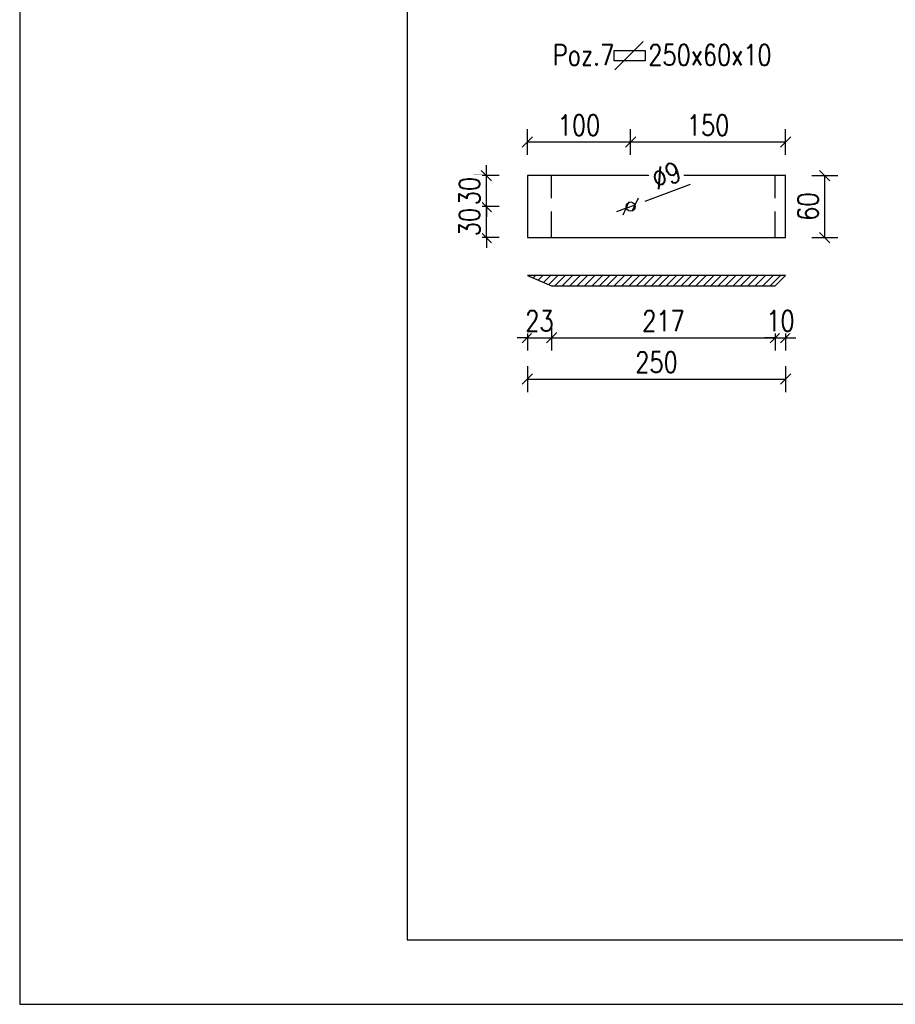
# Model space of a CAD drawing. Header units: millimetres. Extents: x 0 to 1625, y 0 to 742.
# Tile 1 of 24: x 0 to 170, y 0 to 191. Entities that reach past the tile are written whole.
import ezdxf

# ---------------------------------------------------------------- set-up
doc = ezdxf.new("R2010")
doc.units = ezdxf.units.MM
doc.linetypes.add('HIDDEN', pattern=[9.525, 6.35, -3.175])
for name, color, linetype in [('!PB_Ramka', 7, 'Continuous'), ('e-cad_opisy', 8, 'Continuous'), ('e-cad_stal_kontur', 3, 'Continuous'), ('e-cad_stal_wypelnienia', 253, 'Continuous'), ('e-cad_ukryte', 1, 'HIDDEN'), ('e-cad_wymiary', 1, 'Continuous'), ('opis prętów X', 185, 'Continuous'), ('UWAGI', 11, 'Continuous')]:
    doc.layers.add(name, color=color, linetype=linetype)
doc.styles.add('e-cad_1', font='simplex.shx', dxfattribs={"width": 0.8})
doc.styles.add('ROMANS', font='simplex.shx', dxfattribs={"width": 0.8})
doc.dimstyles.new('e-cad_1_20_[cm]', dxfattribs={"dimscale": 2, "dimtxt": 2, "dimasz": 1, "dimexe": 1.25, "dimexo": 0.625, "dimtad": 1, "dimdec": 0, "dimlfac": 10, "dimrnd": 0.1, "dimzin": 1, "dimtxsty": 'e-cad_1', "dimblk": 'OBLIQUE', "dimcen": 2.5, "dimclrd": 8, "dimclre": 8, "dimclrt": 1, "dimadec": 0, "dimazin": 0, "dimtfac": 1, "dimtix": 1, "dimtmove": 1, "dimatfit": 3, "dimldrblk": 'OBLIQUE', "dimfxl": 1.25, "dimfxlon": 1, "dimtfill": 1, "dimarcsym": 0})

# ---------------------------------------------------------------- blocks, each defined once
blk = doc.blocks.new('_Oblique')
at = {"color": 0, "linetype": 'ByBlock', "lineweight": -2}
blk.add_line((-0.5, -0.5), (0.5, 0.5), dxfattribs=at)
blk = doc.blocks.new('*D75')
at = {"layer": 'Defpoints', "color": 0, "ltscale": 0.8}
for p in [(98.28, 141.06), (102.96, 139.06), (102.96, 129.02)]:
    blk.add_point(p, dxfattribs=at)
at = {"layer": 'e-cad_wymiary', "color": 8, "lineweight": -2, "ltscale": 0.8}
for p, q in [((98.28, 131.52), (98.28, 126.52)), ((102.96, 131.52), (102.96, 126.52)), ((98.28, 129.02), (96.28, 129.02)), ((98.28, 129.02), (102.96, 129.02)), ((102.96, 129.02), (104.96, 129.02))]:
    blk.add_line(p, q, dxfattribs=at)
at = {"layer": 'e-cad_wymiary', "color": 8, "lineweight": -2, "ltscale": 0.8, "xscale": 2, "yscale": 2, "zscale": 2}
blk.add_blockref('_Oblique', (98.28, 129.02), dxfattribs=at)
at = {"layer": 'e-cad_wymiary', "color": 8, "lineweight": -2, "ltscale": 0.8, "xscale": 2, "yscale": 2, "zscale": 2, "rotation": 180}
blk.add_blockref('_Oblique', (102.96, 129.02), dxfattribs=at)
at = {"layer": 'e-cad_wymiary', "color": 1, "ltscale": 0.8, "insert": (100.62, 132.27), "char_height": 4, "attachment_point": 5, "style": 'e-cad_1', "bg_fill": 3, "box_fill_scale": 1.1, "bg_fill_color": 257, "bg_fill_transparency": 0}
blk.add_mtext('23', dxfattribs=at)
blk = doc.blocks.new('*D76')
at = {"layer": 'Defpoints', "color": 0, "ltscale": 0.8}
for p in [(102.96, 139.06), (146.28, 139.06), (146.28, 129.02)]:
    blk.add_point(p, dxfattribs=at)
at = {"layer": 'e-cad_wymiary', "color": 8, "lineweight": -2, "ltscale": 0.8}
for p, q in [((102.96, 131.52), (102.96, 126.52)), ((146.28, 131.52), (146.28, 126.52)), ((102.96, 129.02), (146.28, 129.02))]:
    blk.add_line(p, q, dxfattribs=at)
at = {"layer": 'e-cad_wymiary', "color": 8, "lineweight": -2, "ltscale": 0.8, "xscale": 2, "yscale": 2, "zscale": 2, "rotation": 180}
blk.add_blockref('_Oblique', (102.96, 129.02), dxfattribs=at)
at = {"layer": 'e-cad_wymiary', "color": 8, "lineweight": -2, "ltscale": 0.8, "xscale": 2, "yscale": 2, "zscale": 2}
blk.add_blockref('_Oblique', (146.28, 129.02), dxfattribs=at)
at = {"layer": 'e-cad_wymiary', "color": 1, "ltscale": 0.8, "insert": (124.62, 132.27), "char_height": 4, "attachment_point": 5, "style": 'e-cad_1', "bg_fill": 3, "box_fill_scale": 1.1, "bg_fill_color": 257, "bg_fill_transparency": 0}
blk.add_mtext('217', dxfattribs=at)
blk = doc.blocks.new('*D77')
at = {"layer": 'Defpoints', "color": 0, "ltscale": 0.8}
for p in [(148.28, 141.06), (146.28, 139.06), (148.28, 129.02)]:
    blk.add_point(p, dxfattribs=at)
at = {"layer": 'e-cad_wymiary', "color": 8, "lineweight": -2, "ltscale": 0.8}
for p, q in [((146.28, 131.52), (146.28, 126.52)), ((148.28, 131.52), (148.28, 126.52)), ((146.28, 129.02), (144.28, 129.02)), ((146.28, 129.02), (148.28, 129.02)), ((148.28, 129.02), (150.28, 129.02))]:
    blk.add_line(p, q, dxfattribs=at)
at = {"layer": 'e-cad_wymiary', "color": 8, "lineweight": -2, "ltscale": 0.8, "xscale": 2, "yscale": 2, "zscale": 2}
blk.add_blockref('_Oblique', (146.28, 129.02), dxfattribs=at)
at = {"layer": 'e-cad_wymiary', "color": 8, "lineweight": -2, "ltscale": 0.8, "xscale": 2, "yscale": 2, "zscale": 2, "rotation": 180}
blk.add_blockref('_Oblique', (148.28, 129.02), dxfattribs=at)
at = {"layer": 'e-cad_wymiary', "color": 1, "ltscale": 0.8, "insert": (147.28, 132.27), "char_height": 4, "attachment_point": 5, "style": 'e-cad_1', "bg_fill": 3, "box_fill_scale": 1.1, "bg_fill_color": 257, "bg_fill_transparency": 0}
blk.add_mtext('10', dxfattribs=at)
blk = doc.blocks.new('*D78')
at = {"layer": 'Defpoints', "color": 0, "ltscale": 0.8}
for p in [(98.28, 148.39), (148.28, 141.06), (148.28, 121.01)]:
    blk.add_point(p, dxfattribs=at)
at = {"layer": 'e-cad_wymiary', "color": 8, "lineweight": -2, "ltscale": 0.8}
for p, q in [((98.28, 123.51), (98.28, 118.51)), ((148.28, 123.51), (148.28, 118.51)), ((98.28, 121.01), (148.28, 121.01))]:
    blk.add_line(p, q, dxfattribs=at)
at = {"layer": 'e-cad_wymiary', "color": 8, "lineweight": -2, "ltscale": 0.8, "xscale": 2, "yscale": 2, "zscale": 2, "rotation": 180}
blk.add_blockref('_Oblique', (98.28, 121.01), dxfattribs=at)
at = {"layer": 'e-cad_wymiary', "color": 8, "lineweight": -2, "ltscale": 0.8, "xscale": 2, "yscale": 2, "zscale": 2}
blk.add_blockref('_Oblique', (148.28, 121.01), dxfattribs=at)
at = {"layer": 'e-cad_wymiary', "color": 1, "ltscale": 0.8, "insert": (123.28, 124.26), "char_height": 4, "attachment_point": 5, "style": 'e-cad_1', "bg_fill": 3, "box_fill_scale": 1.1, "bg_fill_color": 257, "bg_fill_transparency": 0}
blk.add_mtext('250', dxfattribs=at)
blk = doc.blocks.new('*D79')
at = {"layer": 'Defpoints', "color": 0, "ltscale": 0.8}
for p in [(146.01, 160.39), (155.86, 160.39), (146.01, 148.39)]:
    blk.add_point(p, dxfattribs=at)
at = {"layer": 'e-cad_wymiary', "color": 8, "lineweight": -2, "ltscale": 0.8}
for p, q in [((153.36, 160.39), (158.36, 160.39)), ((155.86, 148.39), (155.86, 160.39)), ((153.36, 148.39), (158.36, 148.39))]:
    blk.add_line(p, q, dxfattribs=at)
at = {"layer": 'e-cad_wymiary', "color": 8, "lineweight": -2, "ltscale": 0.8, "xscale": 2, "yscale": 2, "zscale": 2}
for p, rotation in [((155.86, 160.39), 90), ((155.86, 148.39), 270)]:
    blk.add_blockref('_Oblique', p, dxfattribs=dict(at, rotation=rotation))
at = {"layer": 'e-cad_wymiary', "color": 1, "ltscale": 0.8, "insert": (152.61, 154.39), "char_height": 4, "attachment_point": 5, "rotation": 90, "style": 'e-cad_1', "bg_fill": 3, "box_fill_scale": 1.1, "bg_fill_color": 257, "bg_fill_transparency": 0}
blk.add_mtext('60', dxfattribs=at)
blk = doc.blocks.new('*D111')
at = {"layer": 'Defpoints', "color": 0, "ltscale": 0.8}
for p in [(119.12, 154.71), (117.43, 154.08)]:
    blk.add_point(p, dxfattribs=at)
at = {"layer": 'e-cad_stal_kontur', "color": 8, "lineweight": -2, "ltscale": 0.005}
for p, q in [((129.77, 158.7), (120.99, 155.41)), ((117.43, 154.08), (119.12, 154.71)), ((117.43, 154.08), (115.56, 153.37))]:
    blk.add_line(p, q, dxfattribs=at)
at = {"layer": 'e-cad_stal_kontur', "color": 8, "lineweight": -2, "ltscale": 0.8, "xscale": 2, "yscale": 2, "zscale": 2}
for p, rotation in [((117.43, 154.08), 20.5277958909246), ((119.12, 154.71), 200.5277958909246)]:
    blk.add_blockref('_Oblique', p, dxfattribs=dict(at, rotation=rotation))
at = {"layer": 'e-cad_stal_kontur', "color": 1, "ltscale": 0.8, "insert": (125.18, 160.45), "char_height": 4, "attachment_point": 5, "rotation": 20.5278, "style": 'e-cad_1', "bg_fill": 3, "box_fill_scale": 1.1, "bg_fill_color": 257, "bg_fill_transparency": 0}
blk.add_mtext('%%c9', dxfattribs=at)
blk = doc.blocks.new('*D112')
at = {"layer": 'Defpoints', "color": 0, "ltscale": 0.8}
for p in [(118.27, 166.9), (98.28, 154.39), (118.27, 154.39)]:
    blk.add_point(p, dxfattribs=at)
at = {"layer": 'e-cad_wymiary', "color": 8, "lineweight": -2, "ltscale": 0.8}
for p, q in [((98.28, 164.4), (98.28, 169.4)), ((118.27, 164.4), (118.27, 169.4)), ((98.28, 166.9), (118.27, 166.9))]:
    blk.add_line(p, q, dxfattribs=at)
at = {"layer": 'e-cad_wymiary', "color": 8, "lineweight": -2, "ltscale": 0.8, "xscale": 2, "yscale": 2, "zscale": 2, "rotation": 180}
blk.add_blockref('_Oblique', (98.28, 166.9), dxfattribs=at)
at = {"layer": 'e-cad_wymiary', "color": 8, "lineweight": -2, "ltscale": 0.8, "xscale": 2, "yscale": 2, "zscale": 2}
blk.add_blockref('_Oblique', (118.27, 166.9), dxfattribs=at)
at = {"layer": 'e-cad_wymiary', "color": 1, "ltscale": 0.8, "insert": (108.27, 170.15), "char_height": 4, "attachment_point": 5, "style": 'e-cad_1', "bg_fill": 3, "box_fill_scale": 1.1, "bg_fill_color": 257, "bg_fill_transparency": 0}
blk.add_mtext('100', dxfattribs=at)
blk = doc.blocks.new('*D113')
at = {"layer": 'Defpoints', "color": 0, "ltscale": 0.8}
for p in [(148.28, 166.9), (148.28, 160.39), (118.27, 154.39)]:
    blk.add_point(p, dxfattribs=at)
at = {"layer": 'e-cad_wymiary', "color": 8, "lineweight": -2, "ltscale": 0.8}
for p, q in [((118.27, 164.4), (118.27, 169.4)), ((148.28, 164.4), (148.28, 169.4)), ((118.27, 166.9), (148.28, 166.9))]:
    blk.add_line(p, q, dxfattribs=at)
at = {"layer": 'e-cad_wymiary', "color": 8, "lineweight": -2, "ltscale": 0.8, "xscale": 2, "yscale": 2, "zscale": 2, "rotation": 180}
blk.add_blockref('_Oblique', (118.27, 166.9), dxfattribs=at)
at = {"layer": 'e-cad_wymiary', "color": 8, "lineweight": -2, "ltscale": 0.8, "xscale": 2, "yscale": 2, "zscale": 2}
blk.add_blockref('_Oblique', (148.28, 166.9), dxfattribs=at)
at = {"layer": 'e-cad_wymiary', "color": 1, "ltscale": 0.8, "insert": (133.27, 170.15), "char_height": 4, "attachment_point": 5, "style": 'e-cad_1', "bg_fill": 3, "box_fill_scale": 1.1, "bg_fill_color": 257, "bg_fill_transparency": 0}
blk.add_mtext('150', dxfattribs=at)
blk = doc.blocks.new('*D114')
at = {"layer": 'Defpoints', "color": 0, "ltscale": 0.8}
for p in [(90.34, 154.4), (118.28, 154.4), (98.28, 148.39)]:
    blk.add_point(p, dxfattribs=at)
at = {"layer": 'e-cad_wymiary', "color": 8, "lineweight": -2, "ltscale": 0.8}
for p, q in [((90.34, 154.4), (90.34, 156.4)), ((92.84, 154.4), (87.84, 154.4)), ((90.34, 148.39), (90.34, 154.4)), ((92.84, 148.39), (87.84, 148.39)), ((90.34, 148.39), (90.34, 146.39))]:
    blk.add_line(p, q, dxfattribs=at)
at = {"layer": 'e-cad_wymiary', "color": 8, "lineweight": -2, "ltscale": 0.8, "xscale": 2, "yscale": 2, "zscale": 2}
for p, rotation in [((90.34, 154.4), 270), ((90.34, 148.39), 90)]:
    blk.add_blockref('_Oblique', p, dxfattribs=dict(at, rotation=rotation))
at = {"layer": 'e-cad_wymiary', "color": 1, "ltscale": 0.8, "insert": (87.09, 151.4), "char_height": 4, "attachment_point": 5, "rotation": 90, "style": 'e-cad_1', "bg_fill": 3, "box_fill_scale": 1.1, "bg_fill_color": 257, "bg_fill_transparency": 0}
blk.add_mtext('30', dxfattribs=at)
blk = doc.blocks.new('*D115')
at = {"layer": 'Defpoints', "color": 0, "ltscale": 0.8}
for p in [(90.34, 160.39), (98.28, 160.39), (118.28, 154.4)]:
    blk.add_point(p, dxfattribs=at)
at = {"layer": 'e-cad_wymiary', "color": 8, "lineweight": -2, "ltscale": 0.8}
for p, q in [((90.34, 160.39), (90.34, 162.39)), ((92.84, 160.39), (87.84, 160.39)), ((90.34, 154.4), (90.34, 160.39)), ((92.84, 154.4), (87.84, 154.4)), ((90.34, 154.4), (90.34, 152.4))]:
    blk.add_line(p, q, dxfattribs=at)
at = {"layer": 'e-cad_wymiary', "color": 8, "lineweight": -2, "ltscale": 0.8, "xscale": 2, "yscale": 2, "zscale": 2}
for p, rotation in [((90.34, 160.39), 270), ((90.34, 154.4), 90)]:
    blk.add_blockref('_Oblique', p, dxfattribs=dict(at, rotation=rotation))
at = {"layer": 'e-cad_wymiary', "color": 1, "ltscale": 0.8, "insert": (87.09, 157.4), "char_height": 4, "attachment_point": 5, "rotation": 90, "style": 'e-cad_1', "bg_fill": 3, "box_fill_scale": 1.1, "bg_fill_color": 257, "bg_fill_transparency": 0}
blk.add_mtext('30', dxfattribs=at)
blk = doc.blocks.new('*U170')
at = {"layer": 'e-cad_opisy', "color": 8, "ltscale": 0.4}
blk.add_lwpolyline([(0, 0), (650, 0), (650, 297), (25, 297), (25, 297), (0, 297), (0, 0)], dxfattribs=at)
at = {"layer": 'e-cad_opisy', "color": 3, "ltscale": 0.4}
blk.add_lwpolyline([(30, 5), (645, 5), (645, 292), (30, 292), (30, 5)], dxfattribs=at)

msp = doc.modelspace()

# ---------------------------------------------------------------- hatches: boundary and pattern name
at = {"layer": 'e-cad_stal_wypelnienia', "ltscale": 0.8}
h = msp.add_hatch(dxfattribs=at)
h.set_pattern_fill('ANSI31', color=256, scale=0.32, style=0)
h.set_pattern_definition([(45, (-440.3587, -357.4933), (-0.7184205, 0.7184205), [])])
h.paths.add_polyline_path([(148.28, 141.06), (98.29, 141.06), (102.96, 139.06), (146.28, 139.06)])

# ---------------------------------------------------------------- linework, layer by layer
at = {"layer": 'e-cad_stal_kontur', "ltscale": 0.005}
for points in [[(98.28, 148.39), (148.28, 148.39), (148.28, 160.39), (98.28, 160.39)], [(102.96, 139.06), (146.28, 139.06), (148.28, 141.06), (98.28, 141.06)]]:
    msp.add_lwpolyline(points, close=True, dxfattribs=at)
msp.add_circle((118.28, 154.39), 0.9, dxfattribs=at)
at = {"layer": 'e-cad_ukryte', "ltscale": 0.8}
for p, q in [((102.96, 148.39), (102.96, 160.39)), ((146.28, 148.39), (146.28, 160.39))]:
    msp.add_line(p, q, dxfattribs=at)
at = {"layer": 'UWAGI', "color": 9, "lineweight": -3, "ltscale": 0.07}
msp.add_line((120.7, 186.36), (115.21, 180.87), dxfattribs=at)
msp.add_lwpolyline([(115.07, 182.62), (115.07, 184.62), (121.07, 184.62), (121.07, 182.62)], close=True, dxfattribs=at)

# ---------------------------------------------------------------- texts
at = {"layer": 'opis prętów X', "color": 9, "ltscale": 50, "insert": (124.37, 183.74), "char_height": 1.92, "width": 123.706, "attachment_point": 5, "style": 'ROMANS'}
msp.add_mtext('{\\A1;\\H2.083x;Poz.7   250x60x10}', dxfattribs=at)

# ---------------------------------------------------------------- next in the draw order: dimensions: what is measured, and where the dimension line sits
at = {"layer": 'e-cad_stal_kontur', "ltscale": 0.005}
dim = msp.add_diameter_dim_2p(p1=(117.43, 154.08), p2=(119.12, 154.71), dimstyle='e-cad_1_20_[cm]', override={"dimlfac": 5, "dimblk": 'Oblique', "dimtfill": 1, "dimtfillclr": 0}, dxfattribs=at)
dim.commit()
dim.dimension.update_dxf_attribs({"geometry": '*D111', "text_midpoint": (125.18, 160.45)})
at = {"layer": 'e-cad_wymiary', "ltscale": 0.8}
dim = msp.add_linear_dim(base=(102.96, 129.02), p1=(98.28, 141.06), p2=(102.96, 139.06), dimstyle='e-cad_1_20_[cm]', override={"dimlfac": 5, "dimblk": 'Oblique', "dimtfill": 1, "dimtfillclr": 0}, dxfattribs=at)
dim.commit()
dim.dimension.update_dxf_attribs({"geometry": '*D75', "text_midpoint": (100.62, 132.27)})

# ---------------------------------------------------------------- next in the draw order: dimensions: what is measured, and where the dimension line sits
for base, p1, p2, picture, middle in [((118.27, 166.9), (98.28, 154.39), (118.27, 154.39), '*D112', (108.27, 170.15)), ((146.28, 129.02), (102.96, 139.06), (146.28, 139.06), '*D76', (124.62, 132.27))]:
    dim = msp.add_linear_dim(base=base, p1=p1, p2=p2, dimstyle='e-cad_1_20_[cm]', override={"dimlfac": 5, "dimblk": 'Oblique', "dimtfill": 1, "dimtfillclr": 0}, dxfattribs=at)
    dim.commit()
    dim.dimension.update_dxf_attribs({"geometry": picture, "text_midpoint": middle})

# ---------------------------------------------------------------- next in the draw order: dimensions: what is measured, and where the dimension line sits
dim = msp.add_linear_dim(base=(148.28, 129.02), p1=(146.28, 139.06), p2=(148.28, 141.06), dimstyle='e-cad_1_20_[cm]', override={"dimlfac": 5, "dimblk": 'Oblique', "dimtfill": 1, "dimtfillclr": 0}, dxfattribs=at)
dim.commit()
dim.dimension.update_dxf_attribs({"geometry": '*D77', "text_midpoint": (147.28, 132.27)})

# ---------------------------------------------------------------- next in the draw order: dimensions: what is measured, and where the dimension line sits
dim = msp.add_linear_dim(base=(148.28, 121.01), p1=(98.28, 148.39), p2=(148.28, 141.06), dimstyle='e-cad_1_20_[cm]', override={"dimlfac": 5, "dimblk": 'Oblique', "dimtfill": 1, "dimtfillclr": 0}, dxfattribs=at)
dim.commit()
dim.dimension.update_dxf_attribs({"geometry": '*D78', "text_midpoint": (123.28, 124.26)})

# ---------------------------------------------------------------- next in the draw order: dimensions: what is measured, and where the dimension line sits
dim = msp.add_linear_dim(base=(155.86, 160.39), p1=(146.01, 148.39), p2=(146.01, 160.39), angle=90, dimstyle='e-cad_1_20_[cm]', override={"dimlfac": 5, "dimblk": 'Oblique', "dimtfill": 1, "dimtfillclr": 0}, dxfattribs=at)
dim.commit()
dim.dimension.update_dxf_attribs({"geometry": '*D79', "text_midpoint": (152.61, 154.39)})

# ---------------------------------------------------------------- next in the draw order: dimensions: what is measured, and where the dimension line sits
dim = msp.add_linear_dim(base=(148.28, 166.9), p1=(118.27, 154.39), p2=(148.28, 160.39), dimstyle='e-cad_1_20_[cm]', override={"dimlfac": 5, "dimblk": 'Oblique', "dimtfill": 1, "dimtfillclr": 0}, dxfattribs=at)
dim.commit()
dim.dimension.update_dxf_attribs({"geometry": '*D113', "text_midpoint": (133.27, 170.15)})

# ---------------------------------------------------------------- next in the draw order: dimensions: what is measured, and where the dimension line sits
dim = msp.add_linear_dim(base=(90.34, 154.4), p1=(98.28, 148.39), p2=(118.28, 154.4), angle=90, dimstyle='e-cad_1_20_[cm]', override={"dimlfac": 5, "dimblk": 'Oblique', "dimtfill": 1, "dimtfillclr": 0}, dxfattribs=at)
dim.commit()
dim.dimension.update_dxf_attribs({"geometry": '*D114', "text_midpoint": (87.09, 151.4)})

# ---------------------------------------------------------------- next in the draw order: dimensions: what is measured, and where the dimension line sits
dim = msp.add_linear_dim(base=(90.34, 160.39), p1=(118.28, 154.4), p2=(98.28, 160.39), angle=90, dimstyle='e-cad_1_20_[cm]', override={"dimlfac": 5, "dimblk": 'Oblique', "dimtfill": 1, "dimtfillclr": 0}, dxfattribs=at)
dim.commit()
dim.dimension.update_dxf_attribs({"geometry": '*D115', "text_midpoint": (87.09, 157.4)})

# ---------------------------------------------------------------- next in the draw order: block references
at = {"layer": '!PB_Ramka', "xscale": 2.5, "yscale": 2.5, "zscale": 2.5}
msp.add_blockref('*U170', (0, 0), dxfattribs=at)

doc.saveas('drawing.dxf')
